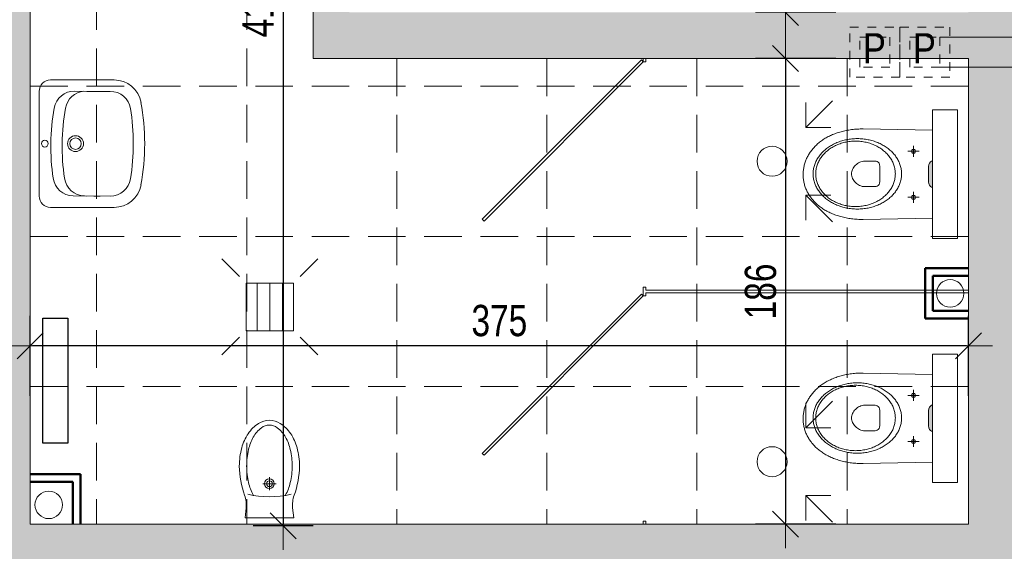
# Model space of a CAD drawing. Header units: millimetres. Extents: x 27490 to 108194, y -40520 to 41185.
# Tile 23 of 65: x 30056 to 30450, y -31905 to -31692. Entities that reach past the tile are written whole.
import ezdxf

# ---------------------------------------------------------------- set-up
doc = ezdxf.new("R2010")
doc.units = ezdxf.units.MM
doc.linetypes.add('0.5_0.5', pattern=[1, 0.5, -0.5])
doc.linetypes.add('DASHEDX2', pattern=[1.5, 1, -0.5])
doc.layers.get('0').update_dxf_attribs({"lineweight": 18})
doc.layers.get('Defpoints').update_dxf_attribs({"lineweight": 18})
for name, color, linetype, lineweight in [('BA_KS_ist.', 34, 'Continuous', 13), ('mm_grzejniki', 30, 'Continuous', 30), ('mm_went_opis', 7, 'Continuous', 15), ('mm_Wentylacja', 5, 'Continuous', 50), ('PG_PRZERYWANE_ŚREDNIE', 1, 'DASHEDX2', 18), ('PG_WIDOKOWE_CIENKIE', 1, 'Continuous', 18), ('PG_WYMIARY', 1, 'Continuous', 18), ('PG_WYPOSAŻENIE', 1, 'Continuous', 18), ('PG_ŚCIANY_DZIAŁOWE', 3, 'Continuous', 18), ('Przekrojowa', 60, 'Continuous', 18)]:
    doc.layers.add(name, color=color, linetype=linetype, lineweight=lineweight)
doc.styles.add('BIKWYM', font='BIKROMSW.SHX', dxfattribs={"width": 0.8})
doc.styles.get("Standard").update_dxf_attribs({"font": 'arial.ttf'})
doc.dimstyles.new('BA_KR_50', dxfattribs={"dimscale": 0.5, "dimtxt": 25, "dimasz": 1.666667, "dimexe": 24, "dimexo": 0, "dimgap": 0, "dimtad": 0, "dimdec": 1, "dimrnd": 0.5, "dimzin": 9, "dimdsep": 46, "dimtxsty": 'BIKWYM', "dimblk": 'WYM-KR', "dimcen": 0, "dimdle": 20, "dimclrd": 256, "dimclre": 256, "dimclrt": 7, "dimadec": 0, "dimazin": 0, "dimtfac": 0.033333, "dimtdec": 1, "dimtmove": 0, "dimatfit": 3, "dimldrblk": 'WYM-KR', "dimfxl": 40, "dimfxlon": 1, "dimtvp": 0.8, "dimtolj": 1, "dimarcsym": 0})

# ---------------------------------------------------------------- blocks, each defined once
blk = doc.blocks.new('A$Cd28b784c')
at = {"lineweight": 18, "transparency": 33554559}
h = blk.add_hatch(color=256, dxfattribs=at)
h.dxf.hatch_style = 1
h.paths.add_polyline_path([(18.54, 22.22), (18.43, 23), (18.14, 23.62), (17.75, 24.08), (17.31, 24.36), (16.9, 24.47), (16.9, 13.87), (17.31, 13.97), (17.75, 14.26), (18.14, 14.72), (18.43, 15.34), (18.54, 16.11)])
at = {"lineweight": 18}
for p, q in [((16.9, 44.83), (6.9, 44.83)), ((6.9, -6.49), (6.9, 44.83)), ((16.9, -6.49), (16.9, 44.83)), ((16.9, -6.49), (6.9, -6.49))]:
    blk.add_line(p, q, dxfattribs=at)
at = {"lineweight": 13}
for p, q in [((44.61, 37.25), (16.9, 36.7)), ((45.21, 37.25), (44.61, 37.25)), ((45.82, 37.23), (45.21, 37.25)), ((46.41, 37.21), (45.82, 37.23)), ((47, 37.18), (46.41, 37.21)), ((47.58, 37.15), (47, 37.18)), ((48.16, 37.1), (47.58, 37.15)), ((48.73, 37.04), (48.16, 37.1)), ((49.3, 36.97), (48.73, 37.04)), ((49.85, 36.9), (49.3, 36.97)), ((50.4, 36.82), (49.85, 36.9)), ((50.95, 36.72), (50.4, 36.82)), ((51.49, 36.62), (50.95, 36.72)), ((52.02, 36.51), (51.49, 36.62)), ((52.54, 36.4), (52.02, 36.51)), ((53.06, 36.27), (52.54, 36.4)), ((53.57, 36.14), (53.06, 36.27)), ((54.07, 36), (53.57, 36.14)), ((54.57, 35.85), (54.07, 36)), ((55.05, 35.69), (54.57, 35.85)), ((55.53, 35.53), (55.05, 35.69)), ((56.01, 35.36), (55.53, 35.53)), ((38.34, 31.31), (38.79, 31.51)), ((38.79, 31.51), (39.26, 31.7)), ((39.26, 31.7), (39.73, 31.87)), ((39.73, 31.87), (40.2, 32.03)), ((40.2, 32.03), (40.69, 32.19)), ((40.69, 32.19), (41.18, 32.33)), ((41.18, 32.33), (41.68, 32.46)), ((41.68, 32.46), (42.18, 32.58)), ((42.18, 32.58), (42.69, 32.69)), ((42.48, 31.37), (42.97, 31.51)), ((42.69, 32.69), (43.21, 32.78)), ((42.97, 31.51), (43.48, 31.63)), ((43.21, 32.78), (43.73, 32.87)), ((43.48, 31.63), (43.98, 31.74)), ((43.73, 32.87), (44.26, 32.94)), ((43.98, 31.74), (44.5, 31.83)), ((44.26, 32.94), (44.79, 33)), ((44.5, 31.83), (45.02, 31.91)), ((44.79, 33), (45.32, 33.04)), ((45.02, 31.91), (45.54, 31.98)), ((45.32, 33.04), (45.87, 33.08)), ((45.54, 31.98), (46.07, 32.03)), ((45.87, 33.08), (46.41, 33.1)), ((46.07, 32.03), (46.61, 32.07)), ((46.41, 33.1), (46.96, 33.1)), ((46.61, 32.07), (47.15, 32.09)), ((46.96, 33.1), (47.51, 33.1)), ((47.15, 32.09), (47.7, 32.1)), ((47.51, 33.1), (48.06, 33.08)), ((47.7, 32.1), (47.7, 32.09)), ((47.7, 32.1), (48.24, 32.09)), ((48.06, 33.08), (48.6, 33.04)), ((48.24, 32.09), (48.79, 32.07)), ((48.6, 33.04), (49.13, 33)), ((48.79, 32.07), (49.32, 32.03)), ((49.13, 33), (49.67, 32.94)), ((49.32, 32.03), (49.85, 31.98)), ((49.67, 32.94), (50.19, 32.87)), ((49.85, 31.98), (50.38, 31.91)), ((50.19, 32.87), (50.71, 32.78)), ((50.38, 31.91), (50.9, 31.83)), ((50.71, 32.78), (51.23, 32.69)), ((50.9, 31.83), (51.41, 31.74)), ((51.23, 32.69), (51.74, 32.58)), ((51.41, 31.74), (51.92, 31.63)), ((51.74, 32.58), (52.24, 32.46)), ((51.92, 31.63), (52.42, 31.51)), ((52.24, 32.46), (52.74, 32.33)), ((52.42, 31.51), (52.92, 31.37)), ((52.74, 32.33), (53.23, 32.19)), ((53.23, 32.19), (53.72, 32.03)), ((53.72, 32.03), (54.19, 31.87)), ((54.19, 31.87), (54.66, 31.7)), ((54.66, 31.7), (55.13, 31.51)), ((55.13, 31.51), (55.58, 31.31)), ((56.47, 35.18), (56.01, 35.36)), ((56.93, 34.99), (56.47, 35.18)), ((57.38, 34.8), (56.93, 34.99)), ((57.83, 34.6), (57.38, 34.8)), ((58.26, 34.39), (57.83, 34.6)), ((58.69, 34.17), (58.26, 34.39)), ((59.11, 33.95), (58.69, 34.17)), ((59.52, 33.72), (59.11, 33.95)), ((59.92, 33.49), (59.52, 33.72)), ((60.32, 33.25), (59.92, 33.49)), ((60.71, 33), (60.32, 33.25)), ((61.09, 32.75), (60.71, 33)), ((61.46, 32.49), (61.09, 32.75)), ((61.82, 32.22), (61.46, 32.49)), ((62.17, 31.95), (61.82, 32.22)), ((62.52, 31.68), (62.17, 31.95)), ((62.85, 31.39), (62.52, 31.68)), ((26.77, 28.42), (22.26, 28.42)), ((23.81, 28.83), (23.69, 28.42)), ((23.69, 28.42), (23.81, 28.01)), ((24.1, 29.13), (23.81, 28.83)), ((23.81, 28.01), (24.1, 27.71)), ((24.51, 29.24), (24.1, 29.13)), ((24.1, 27.71), (24.51, 27.6)), ((24.51, 30.6), (24.51, 26.24)), ((24.93, 29.13), (24.51, 29.24)), ((24.51, 27.6), (24.93, 27.71)), ((25.22, 28.83), (24.93, 29.13)), ((24.93, 27.71), (25.22, 28.01)), ((25.33, 28.42), (25.22, 28.83)), ((25.22, 28.01), (25.33, 28.42)), ((32.63, 27.27), (32.93, 27.6)), ((32.93, 27.6), (33.25, 27.92)), ((33.25, 27.92), (33.58, 28.23)), ((33.58, 28.23), (33.93, 28.53)), ((33.93, 28.53), (34.28, 28.83)), ((34.28, 28.83), (34.64, 29.12)), ((34.64, 29.12), (35.01, 29.4)), ((35.01, 29.4), (35.4, 29.67)), ((35.4, 29.67), (35.79, 29.93)), ((35.42, 27.34), (35.76, 27.66)), ((35.76, 27.66), (36.1, 27.96)), ((35.79, 29.93), (36.19, 30.19)), ((36.1, 27.96), (36.45, 28.27)), ((36.19, 30.19), (36.6, 30.43)), ((36.45, 28.27), (36.82, 28.56)), ((36.6, 30.43), (37.03, 30.67)), ((36.82, 28.56), (37.2, 28.84)), ((37.03, 30.67), (37.46, 30.89)), ((37.2, 28.84), (37.58, 29.11)), ((37.46, 30.89), (37.89, 31.11)), ((37.58, 29.11), (37.98, 29.37)), ((37.89, 31.11), (38.34, 31.31)), ((37.98, 29.37), (38.39, 29.62)), ((38.39, 29.62), (38.81, 29.86)), ((38.81, 29.86), (39.24, 30.09)), ((39.24, 30.09), (39.68, 30.31)), ((39.68, 30.31), (40.12, 30.52)), ((40.12, 30.52), (40.58, 30.71)), ((40.58, 30.71), (41.04, 30.9)), ((41.04, 30.9), (41.51, 31.07)), ((41.51, 31.07), (41.99, 31.23)), ((41.99, 31.23), (42.48, 31.37)), ((52.92, 31.37), (53.4, 31.23)), ((53.4, 31.23), (53.88, 31.07)), ((53.88, 31.07), (54.36, 30.9)), ((54.36, 30.9), (54.82, 30.71)), ((54.82, 30.71), (55.27, 30.52)), ((55.27, 30.52), (55.72, 30.31)), ((55.58, 31.31), (56.03, 31.11)), ((55.72, 30.31), (56.16, 30.09)), ((56.03, 31.11), (56.47, 30.89)), ((56.16, 30.09), (56.59, 29.86)), ((56.47, 30.89), (56.9, 30.67)), ((56.59, 29.86), (57, 29.62)), ((56.9, 30.67), (57.32, 30.43)), ((57, 29.62), (57.41, 29.37)), ((57.32, 30.43), (57.73, 30.19)), ((57.41, 29.37), (57.81, 29.11)), ((57.73, 30.19), (58.13, 29.93)), ((57.81, 29.11), (58.2, 28.84)), ((58.13, 29.93), (58.52, 29.67)), ((58.2, 28.84), (58.58, 28.56)), ((58.52, 29.67), (58.91, 29.4)), ((58.58, 28.56), (58.94, 28.27)), ((58.91, 29.4), (59.28, 29.12)), ((58.94, 28.27), (59.3, 27.96)), ((59.28, 29.12), (59.64, 28.83)), ((59.3, 27.96), (59.64, 27.66)), ((59.64, 28.83), (59.99, 28.53)), ((59.64, 27.66), (59.97, 27.34)), ((59.99, 28.53), (60.34, 28.23)), ((60.34, 28.23), (60.67, 27.92)), ((60.67, 27.92), (60.99, 27.6)), ((60.99, 27.6), (61.29, 27.27)), ((63.18, 31.11), (62.85, 31.39)), ((63.5, 30.81), (63.18, 31.11)), ((63.81, 30.51), (63.5, 30.81)), ((64.11, 30.21), (63.81, 30.51)), ((64.4, 29.9), (64.11, 30.21)), ((64.69, 29.58), (64.4, 29.9)), ((64.96, 29.26), (64.69, 29.58)), ((65.23, 28.94), (64.96, 29.26)), ((65.48, 28.61), (65.23, 28.94)), ((65.73, 28.28), (65.48, 28.61)), ((65.96, 27.94), (65.73, 28.28)), ((66.19, 27.6), (65.96, 27.94)), ((66.41, 27.25), (66.19, 27.6)), ((17.31, 24.36), (16.9, 24.47)), ((17.75, 24.08), (17.31, 24.36)), ((18.14, 23.62), (17.75, 24.08)), ((18.43, 23), (18.14, 23.62)), ((30.07, 23.24), (30.24, 23.63)), ((30.24, 23.63), (30.42, 24.02)), ((30.42, 24.02), (30.61, 24.41)), ((30.61, 24.41), (30.82, 24.79)), ((30.82, 24.79), (31.04, 25.16)), ((31.04, 25.16), (31.27, 25.53)), ((31.27, 25.53), (31.52, 25.89)), ((31.52, 25.89), (31.78, 26.25)), ((31.78, 26.25), (32.05, 26.59)), ((32.05, 26.59), (32.33, 26.93)), ((32.33, 26.93), (32.63, 27.27)), ((32.66, 23.32), (32.84, 23.72)), ((32.84, 23.72), (33.04, 24.11)), ((33.04, 24.11), (33.25, 24.5)), ((33.25, 24.5), (33.47, 24.88)), ((33.47, 24.88), (33.71, 25.25)), ((33.71, 25.25), (33.96, 25.62)), ((33.96, 25.62), (34.23, 25.98)), ((34.23, 25.98), (34.51, 26.33)), ((34.51, 26.33), (34.8, 26.67)), ((34.8, 26.67), (35.11, 27.01)), ((35.11, 27.01), (35.42, 27.34)), ((38.28, 23.27), (38.61, 23.65)), ((38.61, 23.65), (39, 23.9)), ((39, 23.9), (39.42, 24.05)), ((39.42, 24.05), (39.83, 24.12)), ((39.83, 24.12), (40.19, 24.14)), ((40.19, 24.14), (44.04, 24.15)), ((44.04, 24.15), (44.56, 24.12)), ((44.56, 24.12), (45.07, 24.03)), ((45.07, 24.03), (45.57, 23.88)), ((45.57, 23.88), (46.05, 23.68)), ((46.05, 23.68), (46.51, 23.44)), ((59.97, 27.34), (60.29, 27.01)), ((60.29, 27.01), (60.6, 26.67)), ((60.6, 26.67), (60.89, 26.33)), ((60.89, 26.33), (61.17, 25.98)), ((61.17, 25.98), (61.44, 25.62)), ((61.29, 27.27), (61.59, 26.93)), ((61.44, 25.62), (61.69, 25.25)), ((61.59, 26.93), (61.87, 26.59)), ((61.69, 25.25), (61.93, 24.88)), ((61.87, 26.59), (62.15, 26.25)), ((61.93, 24.88), (62.15, 24.5)), ((62.15, 26.25), (62.4, 25.89)), ((62.15, 24.5), (62.36, 24.11)), ((62.36, 24.11), (62.55, 23.72)), ((62.4, 25.89), (62.65, 25.53)), ((62.55, 23.72), (62.73, 23.32)), ((62.65, 25.53), (62.88, 25.16)), ((62.88, 25.16), (63.1, 24.79)), ((63.1, 24.79), (63.31, 24.41)), ((63.31, 24.41), (63.5, 24.02)), ((63.5, 24.02), (63.68, 23.63)), ((63.68, 23.63), (63.85, 23.24)), ((66.62, 26.9), (66.41, 27.25)), ((66.82, 26.54), (66.62, 26.9)), ((67, 26.19), (66.82, 26.54)), ((67.18, 25.82), (67, 26.19)), ((67.35, 25.46), (67.18, 25.82)), ((67.51, 25.09), (67.35, 25.46)), ((67.66, 24.71), (67.51, 25.09)), ((67.8, 24.34), (67.66, 24.71)), ((67.93, 23.96), (67.8, 24.34)), ((68.04, 23.57), (67.93, 23.96)), ((18.54, 22.22), (18.43, 23)), ((18.54, 16.11), (18.54, 22.22)), ((29.27, 19.48), (29.3, 19.91)), ((29.3, 19.91), (29.34, 20.34)), ((29.34, 20.34), (29.4, 20.77)), ((29.4, 20.77), (29.47, 21.19)), ((29.47, 21.19), (29.56, 21.61)), ((29.56, 21.61), (29.67, 22.02)), ((29.67, 22.02), (29.79, 22.43)), ((29.79, 22.43), (29.92, 22.84)), ((29.92, 22.84), (30.07, 23.24)), ((31.79, 19.49), (31.82, 19.93)), ((31.82, 19.93), (31.86, 20.37)), ((31.86, 20.37), (31.93, 20.81)), ((31.93, 20.81), (32.01, 21.24)), ((32.01, 21.24), (32.11, 21.66)), ((32.11, 21.66), (32.22, 22.09)), ((32.22, 22.09), (32.35, 22.5)), ((32.35, 22.5), (32.5, 22.91)), ((32.5, 22.91), (32.66, 23.32)), ((37.97, 22.03), (38.05, 22.73)), ((37.97, 19.27), (37.97, 22.03)), ((38.05, 22.73), (38.28, 23.27)), ((46.51, 23.44), (46.94, 23.16)), ((46.94, 23.16), (47.35, 22.84)), ((47.35, 22.84), (47.73, 22.48)), ((47.73, 22.48), (48.08, 22.1)), ((48.08, 22.1), (48.38, 21.7)), ((48.38, 21.7), (48.65, 21.28)), ((48.65, 21.28), (48.88, 20.84)), ((48.88, 20.84), (49.06, 20.4)), ((49.06, 20.4), (49.2, 19.94)), ((49.2, 19.94), (49.28, 19.49)), ((62.73, 23.32), (62.9, 22.91)), ((62.9, 22.91), (63.04, 22.5)), ((63.04, 22.5), (63.18, 22.09)), ((63.18, 22.09), (63.29, 21.66)), ((63.29, 21.66), (63.39, 21.24)), ((63.39, 21.24), (63.47, 20.81)), ((63.47, 20.81), (63.53, 20.37)), ((63.53, 20.37), (63.58, 19.93)), ((63.58, 19.93), (63.6, 19.49)), ((63.85, 23.24), (64, 22.84)), ((64, 22.84), (64.13, 22.43)), ((64.13, 22.43), (64.25, 22.02)), ((64.25, 22.02), (64.36, 21.61)), ((64.36, 21.61), (64.45, 21.19)), ((64.45, 21.19), (64.52, 20.77)), ((64.52, 20.77), (64.58, 20.34)), ((64.58, 20.34), (64.62, 19.91)), ((64.62, 19.91), (64.65, 19.48)), ((68.15, 23.19), (68.04, 23.57)), ((68.25, 22.8), (68.15, 23.19)), ((68.33, 22.4), (68.25, 22.8)), ((68.41, 22.01), (68.33, 22.4)), ((68.48, 21.61), (68.41, 22.01)), ((68.53, 21.21), (68.48, 21.61)), ((68.57, 20.81), (68.53, 21.21)), ((68.61, 20.4), (68.57, 20.81)), ((68.63, 19.99), (68.61, 20.4)), ((68.64, 19.58), (68.63, 19.99)), ((18.54, 16.11), (18.43, 15.34)), ((29.27, 19.04), (29.27, 19.48)), ((29.27, 18.6), (29.27, 19.04)), ((29.3, 18.17), (29.27, 18.6)), ((29.34, 17.74), (29.3, 18.17)), ((29.4, 17.31), (29.34, 17.74)), ((29.47, 16.89), (29.4, 17.31)), ((29.56, 16.47), (29.47, 16.89)), ((29.67, 16.06), (29.56, 16.47)), ((29.79, 15.65), (29.67, 16.06)), ((31.78, 19.04), (31.79, 19.49)), ((31.79, 18.59), (31.78, 19.04)), ((31.78, 19.04), (31.78, 19.03)), ((31.82, 18.15), (31.79, 18.59)), ((31.86, 17.71), (31.82, 18.15)), ((31.93, 17.27), (31.86, 17.71)), ((32.01, 16.84), (31.93, 17.27)), ((32.11, 16.41), (32.01, 16.84)), ((32.22, 15.99), (32.11, 16.41)), ((32.35, 15.57), (32.22, 15.99)), ((37.97, 16.04), (37.97, 19.27)), ((38.05, 15.34), (37.97, 16.04)), ((37.97, 16.04), (37.97, 16.04)), ((48.07, 15.97), (47.72, 15.59)), ((48.38, 16.38), (48.07, 15.97)), ((48.65, 16.8), (48.38, 16.38)), ((48.88, 17.24), (48.65, 16.8)), ((49.06, 17.69), (48.88, 17.24)), ((49.2, 18.14), (49.06, 17.69)), ((49.28, 18.59), (49.2, 18.14)), ((49.28, 19.49), (49.31, 19.04)), ((49.31, 19.04), (49.28, 18.59)), ((63.18, 15.99), (63.04, 15.57)), ((63.29, 16.41), (63.18, 15.99)), ((63.39, 16.84), (63.29, 16.41)), ((63.47, 17.27), (63.39, 16.84)), ((63.53, 17.71), (63.47, 17.27)), ((63.58, 18.15), (63.53, 17.71)), ((63.6, 18.59), (63.58, 18.15)), ((63.6, 19.49), (63.61, 19.04)), ((63.61, 19.04), (63.6, 18.59)), ((63.61, 19.04), (63.61, 19.03)), ((64.25, 16.06), (64.13, 15.65)), ((64.36, 16.47), (64.25, 16.06)), ((64.45, 16.89), (64.36, 16.47)), ((64.52, 17.31), (64.45, 16.89)), ((64.58, 17.74), (64.52, 17.31)), ((64.62, 18.17), (64.58, 17.74)), ((64.65, 18.6), (64.62, 18.17)), ((64.65, 19.48), (64.66, 19.04)), ((64.66, 19.04), (64.65, 18.6)), ((64.66, 19.04), (64.66, 19.03)), ((68.17, 15.55), (68.26, 15.94)), ((68.26, 15.94), (68.34, 16.34)), ((68.34, 16.34), (68.42, 16.73)), ((68.42, 16.73), (68.48, 17.14)), ((68.48, 17.14), (68.53, 17.54)), ((68.53, 17.54), (68.58, 17.94)), ((68.58, 17.94), (68.61, 18.35)), ((68.61, 18.35), (68.63, 18.76)), ((68.63, 18.76), (68.64, 19.17)), ((68.64, 19.17), (68.64, 19.58)), ((17.31, 13.97), (16.9, 13.87)), ((17.75, 14.26), (17.31, 13.97)), ((18.14, 14.72), (17.75, 14.26)), ((18.43, 15.34), (18.14, 14.72)), ((24.51, 12.19), (24.51, 7.83)), ((29.92, 15.24), (29.79, 15.65)), ((30.07, 14.84), (29.92, 15.24)), ((30.24, 14.44), (30.07, 14.84)), ((30.42, 14.05), (30.24, 14.44)), ((30.61, 13.67), (30.42, 14.05)), ((30.82, 13.29), (30.61, 13.67)), ((31.04, 12.92), (30.82, 13.29)), ((31.27, 12.55), (31.04, 12.92)), ((31.52, 12.19), (31.27, 12.55)), ((31.78, 11.83), (31.52, 12.19)), ((32.05, 11.48), (31.78, 11.83)), ((32.5, 15.16), (32.35, 15.57)), ((32.66, 14.76), (32.5, 15.16)), ((32.84, 14.36), (32.66, 14.76)), ((33.04, 13.96), (32.84, 14.36)), ((33.25, 13.58), (33.04, 13.96)), ((33.47, 13.2), (33.25, 13.58)), ((33.71, 12.82), (33.47, 13.2)), ((33.96, 12.46), (33.71, 12.82)), ((34.23, 12.1), (33.96, 12.46)), ((34.51, 11.75), (34.23, 12.1)), ((38.28, 14.8), (38.05, 15.34)), ((38.61, 14.42), (38.28, 14.8)), ((39, 14.17), (38.61, 14.42)), ((39.41, 14.02), (39, 14.17)), ((39.82, 13.95), (39.41, 14.02)), ((40.17, 13.93), (39.82, 13.95)), ((44.01, 13.93), (40.17, 13.93)), ((44.54, 13.96), (44.01, 13.93)), ((45.05, 14.05), (44.54, 13.96)), ((45.55, 14.2), (45.05, 14.05)), ((46.04, 14.39), (45.55, 14.2)), ((46.5, 14.64), (46.04, 14.39)), ((46.93, 14.92), (46.5, 14.64)), ((47.34, 15.24), (46.93, 14.92)), ((47.72, 15.59), (47.34, 15.24)), ((61.17, 12.1), (60.89, 11.75)), ((61.44, 12.46), (61.17, 12.1)), ((61.69, 12.82), (61.44, 12.46)), ((61.93, 13.2), (61.69, 12.82)), ((62.15, 11.83), (61.87, 11.48)), ((62.15, 13.58), (61.93, 13.2)), ((62.36, 13.96), (62.15, 13.58)), ((62.4, 12.19), (62.15, 11.83)), ((62.55, 14.36), (62.36, 13.96)), ((62.65, 12.55), (62.4, 12.19)), ((62.73, 14.76), (62.55, 14.36)), ((62.88, 12.92), (62.65, 12.55)), ((62.9, 15.16), (62.73, 14.76)), ((63.1, 13.29), (62.88, 12.92)), ((63.04, 15.57), (62.9, 15.16)), ((63.31, 13.67), (63.1, 13.29)), ((63.5, 14.05), (63.31, 13.67)), ((63.68, 14.44), (63.5, 14.05)), ((63.85, 14.84), (63.68, 14.44)), ((64, 15.24), (63.85, 14.84)), ((64.13, 15.65), (64, 15.24)), ((66.68, 11.8), (66.88, 12.16)), ((66.88, 12.16), (67.06, 12.52)), ((67.06, 12.52), (67.23, 12.89)), ((67.23, 12.89), (67.39, 13.26)), ((67.39, 13.26), (67.55, 13.63)), ((67.55, 13.63), (67.69, 14.01)), ((67.69, 14.01), (67.82, 14.39)), ((67.82, 14.39), (67.95, 14.77)), ((67.95, 14.77), (68.06, 15.16)), ((68.06, 15.16), (68.17, 15.55)), ((26.77, 10.01), (22.26, 10.01)), ((23.81, 10.42), (23.69, 10.01)), ((23.69, 10.01), (23.81, 9.6)), ((24.1, 10.72), (23.81, 10.42)), ((23.81, 9.6), (24.1, 9.3)), ((24.51, 10.83), (24.1, 10.72)), ((24.1, 9.3), (24.51, 9.19)), ((24.93, 10.72), (24.51, 10.83)), ((24.51, 9.19), (24.93, 9.3)), ((25.22, 10.42), (24.93, 10.72)), ((24.93, 9.3), (25.22, 9.6)), ((25.33, 10.01), (25.22, 10.42)), ((25.22, 9.6), (25.33, 10.01)), ((32.33, 11.14), (32.05, 11.48)), ((32.63, 10.81), (32.33, 11.14)), ((32.93, 10.48), (32.63, 10.81)), ((33.25, 10.16), (32.93, 10.48)), ((33.58, 9.85), (33.25, 10.16)), ((33.93, 9.54), (33.58, 9.85)), ((34.28, 9.25), (33.93, 9.54)), ((34.64, 8.96), (34.28, 9.25)), ((34.8, 11.4), (34.51, 11.75)), ((35.01, 8.68), (34.64, 8.96)), ((35.11, 11.07), (34.8, 11.4)), ((35.4, 8.41), (35.01, 8.68)), ((35.42, 10.74), (35.11, 11.07)), ((35.79, 8.14), (35.4, 8.41)), ((35.76, 10.42), (35.42, 10.74)), ((36.1, 10.11), (35.76, 10.42)), ((36.19, 7.89), (35.79, 8.14)), ((36.45, 9.81), (36.1, 10.11)), ((36.6, 7.65), (36.19, 7.89)), ((36.82, 9.52), (36.45, 9.81)), ((37.2, 9.24), (36.82, 9.52)), ((37.58, 8.97), (37.2, 9.24)), ((37.98, 8.71), (37.58, 8.97)), ((38.39, 8.46), (37.98, 8.71)), ((38.81, 8.21), (38.39, 8.46)), ((39.24, 7.99), (38.81, 8.21)), ((39.68, 7.77), (39.24, 7.99)), ((56.16, 7.99), (55.72, 7.77)), ((56.59, 8.21), (56.16, 7.99)), ((57, 8.46), (56.59, 8.21)), ((57.41, 8.71), (57, 8.46)), ((57.73, 7.89), (57.32, 7.65)), ((57.81, 8.97), (57.41, 8.71)), ((58.13, 8.14), (57.73, 7.89)), ((58.2, 9.24), (57.81, 8.97)), ((58.52, 8.41), (58.13, 8.14)), ((58.58, 9.52), (58.2, 9.24)), ((58.91, 8.68), (58.52, 8.41)), ((58.94, 9.81), (58.58, 9.52)), ((59.28, 8.96), (58.91, 8.68)), ((59.3, 10.11), (58.94, 9.81)), ((59.64, 9.25), (59.28, 8.96)), ((59.64, 10.42), (59.3, 10.11)), ((59.97, 10.74), (59.64, 10.42)), ((59.99, 9.54), (59.64, 9.25)), ((60.29, 11.07), (59.97, 10.74)), ((60.34, 9.85), (59.99, 9.54)), ((60.6, 11.4), (60.29, 11.07)), ((60.67, 10.16), (60.34, 9.85)), ((60.89, 11.75), (60.6, 11.4)), ((60.99, 10.48), (60.67, 10.16)), ((61.29, 10.81), (60.99, 10.48)), ((61.59, 11.14), (61.29, 10.81)), ((61.87, 11.48), (61.59, 11.14)), ((63.67, 7.83), (63.97, 8.14)), ((63.97, 8.14), (64.26, 8.45)), ((64.26, 8.45), (64.54, 8.76)), ((64.54, 8.76), (64.82, 9.08)), ((64.82, 9.08), (65.08, 9.4)), ((65.08, 9.4), (65.34, 9.73)), ((65.34, 9.73), (65.59, 10.07)), ((65.59, 10.07), (65.82, 10.4)), ((65.82, 10.4), (66.05, 10.75)), ((66.05, 10.75), (66.27, 11.09)), ((66.27, 11.09), (66.48, 11.44)), ((66.48, 11.44), (66.68, 11.8)), ((37.03, 7.41), (36.6, 7.65)), ((37.46, 7.19), (37.03, 7.41)), ((37.89, 6.97), (37.46, 7.19)), ((38.34, 6.76), (37.89, 6.97)), ((38.79, 6.57), (38.34, 6.76)), ((39.26, 6.38), (38.79, 6.57)), ((39.73, 6.21), (39.26, 6.38)), ((40.12, 7.56), (39.68, 7.77)), ((40.2, 6.04), (39.73, 6.21)), ((40.58, 7.36), (40.12, 7.56)), ((40.69, 5.89), (40.2, 6.04)), ((41.04, 7.18), (40.58, 7.36)), ((41.18, 5.75), (40.69, 5.89)), ((41.51, 7.01), (41.04, 7.18)), ((41.68, 5.62), (41.18, 5.75)), ((41.99, 6.85), (41.51, 7.01)), ((42.18, 5.5), (41.68, 5.62)), ((42.48, 6.7), (41.99, 6.85)), ((42.69, 5.39), (42.18, 5.5)), ((42.97, 6.57), (42.48, 6.7)), ((43.21, 5.29), (42.69, 5.39)), ((43.48, 6.45), (42.97, 6.57)), ((43.73, 5.21), (43.21, 5.29)), ((43.98, 6.34), (43.48, 6.45)), ((44.26, 5.14), (43.73, 5.21)), ((44.5, 6.25), (43.98, 6.34)), ((44.79, 5.08), (44.26, 5.14)), ((45.02, 6.17), (44.5, 6.25)), ((45.32, 5.03), (44.79, 5.08)), ((45.54, 6.1), (45.02, 6.17)), ((45.87, 5), (45.32, 5.03)), ((46.07, 6.05), (45.54, 6.1)), ((46.41, 4.98), (45.87, 5)), ((46.61, 6.01), (46.07, 6.05)), ((46.96, 4.98), (46.41, 4.98)), ((47.15, 5.99), (46.61, 6.01)), ((47.51, 4.98), (46.96, 4.98)), ((46.96, 4.98), (46.96, 4.97)), ((47.7, 5.98), (47.15, 5.99)), ((48.06, 5), (47.51, 4.98)), ((48.24, 5.99), (47.7, 5.98)), ((47.7, 5.98), (47.7, 5.97)), ((48.6, 5.03), (48.06, 5)), ((48.79, 6.01), (48.24, 5.99)), ((49.13, 5.08), (48.6, 5.03)), ((49.32, 6.05), (48.79, 6.01)), ((49.67, 5.14), (49.13, 5.08)), ((49.85, 6.1), (49.32, 6.05)), ((50.19, 5.21), (49.67, 5.14)), ((50.38, 6.17), (49.85, 6.1)), ((50.71, 5.29), (50.19, 5.21)), ((50.9, 6.25), (50.38, 6.17)), ((51.23, 5.39), (50.71, 5.29)), ((51.41, 6.34), (50.9, 6.25)), ((51.74, 5.5), (51.23, 5.39)), ((51.92, 6.45), (51.41, 6.34)), ((52.24, 5.62), (51.74, 5.5)), ((52.42, 6.57), (51.92, 6.45)), ((52.74, 5.75), (52.24, 5.62)), ((52.92, 6.7), (52.42, 6.57)), ((53.23, 5.89), (52.74, 5.75)), ((53.4, 6.85), (52.92, 6.7)), ((53.72, 6.04), (53.23, 5.89)), ((53.88, 7.01), (53.4, 6.85)), ((54.19, 6.21), (53.72, 6.04)), ((54.36, 7.18), (53.88, 7.01)), ((54.66, 6.38), (54.19, 6.21)), ((54.82, 7.36), (54.36, 7.18)), ((55.13, 6.57), (54.66, 6.38)), ((55.27, 7.56), (54.82, 7.36)), ((55.58, 6.76), (55.13, 6.57)), ((55.72, 7.77), (55.27, 7.56)), ((56.03, 6.97), (55.58, 6.76)), ((56.47, 7.19), (56.03, 6.97)), ((56.9, 7.41), (56.47, 7.19)), ((57.32, 7.65), (56.9, 7.41)), ((57.72, 3.75), (58.15, 3.95)), ((58.15, 3.95), (58.58, 4.17)), ((58.58, 4.17), (58.99, 4.39)), ((58.99, 4.39), (59.4, 4.62)), ((59.4, 4.62), (59.8, 4.85)), ((59.8, 4.85), (60.2, 5.09)), ((60.2, 5.09), (60.58, 5.34)), ((60.58, 5.34), (60.96, 5.59)), ((60.96, 5.59), (61.32, 5.85)), ((61.32, 5.85), (61.68, 6.12)), ((61.68, 6.12), (62.04, 6.39)), ((62.04, 6.39), (62.38, 6.67)), ((62.38, 6.67), (62.71, 6.95)), ((62.71, 6.95), (63.04, 7.24)), ((63.04, 7.24), (63.36, 7.53)), ((63.36, 7.53), (63.67, 7.83)), ((16.89, 1.65), (44.61, 1.1)), ((44.61, 1.1), (45.21, 1.1)), ((45.21, 1.1), (45.81, 1.11)), ((45.81, 1.11), (46.4, 1.13)), ((46.4, 1.13), (46.99, 1.16)), ((46.99, 1.16), (47.56, 1.2)), ((47.56, 1.2), (48.14, 1.25)), ((48.14, 1.25), (48.7, 1.3)), ((48.7, 1.3), (49.26, 1.37)), ((49.26, 1.37), (49.82, 1.44)), ((49.82, 1.44), (50.36, 1.53)), ((50.36, 1.53), (50.9, 1.62)), ((50.9, 1.62), (51.44, 1.72)), ((51.44, 1.72), (51.96, 1.83)), ((51.96, 1.83), (52.48, 1.95)), ((52.48, 1.95), (52.99, 2.07)), ((52.99, 2.07), (53.5, 2.2)), ((53.5, 2.2), (54, 2.35)), ((54, 2.35), (54.49, 2.49)), ((54.49, 2.49), (54.97, 2.65)), ((54.97, 2.65), (55.45, 2.81)), ((55.45, 2.81), (55.92, 2.99)), ((55.92, 2.99), (56.38, 3.17)), ((56.38, 3.17), (56.84, 3.35)), ((56.84, 3.35), (57.28, 3.55)), ((57.28, 3.55), (57.72, 3.75))]:
    blk.add_line(p, q, dxfattribs=at)
blk = doc.blocks.new('A$Cf7835451')
at = {"layer": 'PG_WIDOKOWE_CIENKIE', "lineweight": 18}
for p, q in [((29.97, 50.9), (4.55, 50.9)), ((0, 4.55), (0, 46.36)), ((13.56, 46.28), (18.9, 46.36)), ((17.27, 46.25), (17.27, 46.33)), ((18.09, 46.3), (28.43, 46.46)), ((19.09, 46.31), (19.09, 46.36)), ((24.43, 46.36), (21.8, 46.36)), ((21.8, 46.36), (21.8, 46.36)), ((21.82, 46.36), (21.82, 46.36)), ((22.54, 46.36), (22.54, 46.41)), ((23.62, 46.36), (23.62, 46.38)), ((14.2, 4.47), (19.54, 4.55)), ((17.27, 4.51), (17.27, 4.6)), ((28.43, 4.55), (19.09, 4.55)), ((29.97, 0), (4.55, 0))]:
    blk.add_line(p, q, dxfattribs=at)
for centre, radius in [((14.54, 25.45), 3.18), ((14.54, 25.45), 2.27), ((2.27, 25.45), 1.36)]:
    blk.add_circle(centre, radius, dxfattribs=at)
for centre, radius, start, end in [((4.55, 46.36), 4.55, 90, 180), ((29.97, 40), 10.91, 10.2403, 90), ((13.68, 38.1), 8.18, 90.8747, 171.7206), ((18.21, 38.12), 8.18, 90.8747, 171.7206), ((28.43, 38.18), 8.18, 9.1541, 90), ((-50.54, 25.45), 88.17, 350.8459, 9.1541), ((-50.54, 25.45), 92.72, 349.7597, 10.2403), ((92.84, 26.58), 88.17, 171.7206, 190.0289), ((97.37, 26.6), 88.17, 171.7206, 190.0289), ((14.07, 12.65), 8.18, 190.0289, 270.8747), ((18.6, 12.67), 8.18, 190.0289, 264.7924), ((28.43, 12.73), 8.18, 270, 350.8459), ((29.97, 10.91), 10.91, 270, 349.7597), ((4.55, 4.55), 4.55, 180, 270)]:
    blk.add_arc(centre, radius, start, end, dxfattribs=at)
blk = doc.blocks.new('A$C29037962')
at = {"layer": 'PG_WYPOSAŻENIE', "lineweight": 18}
for p, q in [((12.03, 16.29), (12.03, 11.01)), ((9.39, 13.65), (14.66, 13.65))]:
    blk.add_line(p, q, dxfattribs=at)
blk.add_lwpolyline([(0, 20.69, -0.066486), (0.97, 27.98, -0.079028), (3.52, 33.64, -0.107158), (7.72, 37.75, -0.141632), (12.03, 39, -0.141632), (16.33, 37.75, -0.107158), (20.53, 33.64, -0.079028), (23.08, 27.98, -0.066486), (24.05, 20.69, -0.082267), (21.92, 9.02, 0.113756), (21.32, 3.96), (21.75, 0), (2.3, 0), (2.73, 3.96, 0.113756), (2.13, 9.02, -0.082267)], format="xyb", close=True, dxfattribs=at)
for points in [[(5.68, 8.96, -0.003664), (5.59, 9.12, -0.070396), (3.67, 14.1, -0.05666), (2.93, 20.69, -0.05666), (3.67, 27.27, -0.070396), (5.59, 32.26, -0.106167), (8.87, 36, -0.161429), (12.03, 37.05, -0.161429), (15.18, 36, -0.106167), (18.46, 32.26, -0.070396), (20.38, 27.27, -0.05666), (21.13, 20.69, -0.05666), (20.38, 14.1, -0.070396), (18.46, 9.12, -0.003664), (18.37, 8.96, -0.161429)], [(0, 20.69, -0.071321), (0, 20.69)]]:
    blk.add_lwpolyline(points, format="xyb", dxfattribs=at)
for radius in [1.95, 1.17]:
    blk.add_circle((12.03, 13.65), radius, dxfattribs=at)
blk.add_arc((12.03, 47.92), 39.47, 257.3322, 282.6678, dxfattribs=at)
blk = doc.blocks.new('WYM-KR')
at = {"color": 7, "linetype": 'ByBlock'}
blk.add_line((6.24, 6.24), (-6.24, -6.24), dxfattribs=at)
at = {"linetype": 'ByBlock'}
blk.add_line((11.52, 0), (-11.52, 0), dxfattribs=at)
blk = doc.blocks.new('*D841')
at = {"layer": 'Defpoints', "color": 0, "transparency": 16777216}
for p in [(30435.74, -31478.98), (30362.68, -31689.48), (30435.74, -31689.48)]:
    blk.add_point(p, dxfattribs=at)
at = {"layer": 'PG_WYMIARY', "lineweight": -2, "transparency": 16777216}
for p, q in [((30382.68, -31478.98), (30350.68, -31478.98)), ((30362.68, -31479.81), (30362.68, -31688.64)), ((30382.68, -31689.48), (30350.68, -31689.48))]:
    blk.add_line(p, q, dxfattribs=at)
at = {"layer": 'PG_WYMIARY', "lineweight": -2, "transparency": 16777216, "xscale": 0.8333333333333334, "yscale": 0.8333333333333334, "zscale": 0.8333333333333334}
for p, rotation in [((30362.68, -31478.98), 90), ((30362.68, -31689.48), 270)]:
    blk.add_blockref('WYM-KR', p, dxfattribs=dict(at, rotation=rotation))
at = {"layer": 'PG_WYMIARY', "color": 7, "transparency": 16777216, "insert": (30352.68, -31584.23), "char_height": 12.5, "attachment_point": 5, "rotation": 90, "style": 'BIKWYM'}
blk.add_mtext('\\A1;211', dxfattribs=at)
blk = doc.blocks.new('*D844')
at = {"layer": 'Defpoints', "color": 0, "transparency": 16777216}
for p in [(30435.74, -31707.98), (30362.68, -31893.98), (30435.74, -31893.98)]:
    blk.add_point(p, dxfattribs=at)
at = {"layer": 'PG_WYMIARY', "lineweight": -2, "transparency": 16777216}
for p, q in [((30382.68, -31707.98), (30350.68, -31707.98)), ((30362.68, -31708.81), (30362.68, -31893.14)), ((30382.68, -31893.98), (30350.68, -31893.98))]:
    blk.add_line(p, q, dxfattribs=at)
at = {"layer": 'PG_WYMIARY', "lineweight": -2, "transparency": 16777216, "xscale": 0.8333333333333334, "yscale": 0.8333333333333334, "zscale": 0.8333333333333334}
for p, rotation in [((30362.68, -31707.98), 90), ((30362.68, -31893.98), 270)]:
    blk.add_blockref('WYM-KR', p, dxfattribs=dict(at, rotation=rotation))
at = {"layer": 'PG_WYMIARY', "color": 7, "transparency": 16777216, "insert": (30352.68, -31800.98), "char_height": 12.5, "attachment_point": 5, "rotation": 90, "style": 'BIKWYM'}
blk.add_mtext('\\A1;186', dxfattribs=at)
blk = doc.blocks.new('*D785')
at = {"layer": 'Defpoints', "color": 0, "transparency": 16777216}
for p in [(30060.74, -31822.68), (30060.74, -31893.98), (30435.74, -31893.98)]:
    blk.add_point(p, dxfattribs=at)
at = {"layer": 'PG_WYMIARY', "lineweight": -2, "transparency": 16777216}
for p, q in [((30060.74, -31842.68), (30060.74, -31810.68)), ((30435.74, -31842.68), (30435.74, -31810.68)), ((30434.91, -31822.68), (30061.57, -31822.68))]:
    blk.add_line(p, q, dxfattribs=at)
at = {"layer": 'PG_WYMIARY', "lineweight": -2, "transparency": 16777216, "xscale": 0.8333333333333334, "yscale": 0.8333333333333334, "zscale": 0.8333333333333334, "rotation": 180}
blk.add_blockref('WYM-KR', (30060.74, -31822.68), dxfattribs=at)
at = {"layer": 'PG_WYMIARY', "lineweight": -2, "transparency": 16777216, "xscale": 0.8333333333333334, "yscale": 0.8333333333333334, "zscale": 0.8333333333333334}
blk.add_blockref('WYM-KR', (30435.74, -31822.68), dxfattribs=at)
at = {"layer": 'PG_WYMIARY', "color": 7, "transparency": 16777216, "insert": (30248.24, -31812.68), "char_height": 12.5, "attachment_point": 5, "style": 'BIKWYM'}
blk.add_mtext('\\A1;375', dxfattribs=at)
blk = doc.blocks.new('*D786')
at = {"layer": 'Defpoints', "color": 0, "transparency": 16777216}
for p in [(30173.74, -31478.98), (30161.87, -31894.57), (30173.74, -31894.57)]:
    blk.add_point(p, dxfattribs=at)
at = {"layer": 'PG_WYMIARY', "lineweight": -2, "transparency": 16777216}
for p, q in [((30173.74, -31478.98), (30149.87, -31478.98)), ((30161.87, -31479.81), (30161.87, -31893.74)), ((30173.74, -31894.57), (30149.87, -31894.57))]:
    blk.add_line(p, q, dxfattribs=at)
at = {"layer": 'PG_WYMIARY', "lineweight": -2, "transparency": 16777216, "xscale": 0.8333333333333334, "yscale": 0.8333333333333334, "zscale": 0.8333333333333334}
for p, rotation in [((30161.87, -31478.98), 90), ((30161.87, -31894.57), 270)]:
    blk.add_blockref('WYM-KR', p, dxfattribs=dict(at, rotation=rotation))
at = {"layer": 'PG_WYMIARY', "color": 7, "transparency": 16777216, "insert": (30151.87, -31688.34), "char_height": 12.5, "attachment_point": 5, "rotation": 90, "style": 'BIKWYM'}
blk.add_mtext('\\A1;416', dxfattribs=at)
blk = doc.blocks.new('A$C2afebbaf')
at = {"layer": 'mm_Wentylacja', "color": 142, "lineweight": 20}
for p, q in [((-15.38, 381.1), (39, 381.1)), ((-15.38, 369.1), (39, 369.1)), ((-58.36, 355.64), (-68.96, 345.04)), ((-68.96, 345.04), (-68.96, 355.04)), ((-68.96, 345.04), (-58.96, 345.04)), ((-58.36, 307.36), (-68.96, 317.96)), ((-68.96, 317.96), (-68.96, 307.96)), ((-68.96, 317.96), (-58.96, 317.96)), ((-58.36, 235.64), (-68.96, 225.04)), ((-68.96, 225.04), (-68.96, 235.04)), ((-68.96, 225.04), (-58.96, 225.04)), ((-58.36, 187.36), (-68.96, 197.96)), ((-68.96, 197.96), (-68.96, 187.96)), ((-68.96, 197.96), (-58.96, 197.96))]:
    blk.add_line(p, q, dxfattribs=at)
at = {"layer": 'mm_Wentylacja', "color": 1, "lineweight": 20}
for centre in [(-82.5, 331.5), (-82.5, 211.5)]:
    blk.add_circle(centre, 6, dxfattribs=at)
at = {"layer": 'PG_WIDOKOWE_CIENKIE', "color": 251, "linetype": '0.5_0.5', "ltscale": 7, "true_color": 0x636466}
for points in [[(-51.38, 385.1), (-31.38, 385.1), (-31.38, 365.1), (-51.38, 365.1)], [(-31.38, 385.1), (-11.38, 385.1), (-11.38, 365.1), (-31.38, 365.1)], [(-47.38, 381.1), (-35.38, 381.1), (-35.38, 369.1), (-47.38, 369.1)], [(-27.38, 381.1), (-15.38, 381.1), (-15.38, 369.1), (-27.38, 369.1)]]:
    blk.add_lwpolyline(points, close=True, dxfattribs=at)
at = {"layer": 'mm_went_opis', "color": 4, "char_height": 12, "width": 196.6572, "attachment_point": 2}
for insert in [(-41.58, 382.67), (-21.58, 382.67)]:
    blk.add_mtext('{\\fArial Narrow|b0|i0|c238|p34;P}', dxfattribs=dict(at, insert=insert))
blk = doc.blocks.new('A$C6810ecfa')
at = {"layer": 'BA_KS_ist.', "color": 18, "linetype": 'Continuous', "lineweight": 20, "ltscale": 25, "true_color": 0x000000}
for centre in [(-11.29, 278.73), (-371.64, 194.26)]:
    blk.add_circle(centre, 5.5, dxfattribs=at)
blk = doc.blocks.new('A$Cb384932f')
at = {"layer": 'BA_KS_ist.', "color": 34}
for p, q in [((-302.48, 292.57), (-295.32, 285.41)), ((-271.19, 285.41), (-264.03, 292.57)), ((-292.78, 282.87), (-273.73, 282.87)), ((-292.78, 263.82), (-292.78, 282.87)), ((-288.34, 282.87), (-288.34, 263.82)), ((-283.26, 282.87), (-283.26, 263.82)), ((-278.18, 282.87), (-278.18, 263.82)), ((-273.73, 282.87), (-273.73, 263.82)), ((-273.73, 263.82), (-292.78, 263.82)), ((-302.48, 254.12), (-295.32, 261.28)), ((-264.03, 254.12), (-271.19, 261.28))]:
    blk.add_line(p, q, dxfattribs=at)
blk = doc.blocks.new('A$C52335042')
at = {"layer": 'mm_grzejniki', "lineweight": 30}
blk.add_lwpolyline([(-374, 218.87), (-374, 268.87), (-364, 268.87), (-364, 218.87)], close=True, dxfattribs=at)

msp = doc.modelspace()

# ---------------------------------------------------------------- hatches: boundary and pattern name
at = {"layer": 'PG_ŚCIANY_DZIAŁOWE', "true_color": 0x939598, "transparency": 33554610}
h = msp.add_hatch(color=252, dxfattribs=at)
h.dxf.hatch_style = 1
h.paths.add_polyline_path([(30689.67, -31483.98), (30652.74, -31483.98), (30652.74, -31952.48), (30478.74, -31952.48), (30478.74, -31568.48), (30478.74, -31460.48), (30356.24, -31460.48), (30356.24, -31478.98), (30435.74, -31478.98), (30435.74, -31689.48), (30188.24, -31689.48), (30188.24, -31478.98), (30255.24, -31478.98), (30255.24, -31460.48), (30161.74, -31460.48), (30161.74, -31478.98), (30173.74, -31478.98), (30173.74, -31707.98), (30435.74, -31707.98), (30435.74, -31893.98), (30060.74, -31893.98), (30060.74, -31478.98), (30060.74, -31460.48), (30010.74, -31460.48), (30010.74, -31476.48), (30042.24, -31476.48), (30042.24, -31914.98), (30241.74, -31914.98), (30241.74, -31921.98), (30250.74, -31921.98), (30250.74, -31914.98), (30439.74, -31914.98), (30439.74, -32080.48), (30426.24, -32080.48), (30426.24, -32152.48), (30501.3, -32152.48), (30501.3, -31998.43), (30689.67, -31998.43)])
h.paths.add_polyline_path([(30652.74, -31343.98), (30689.67, -31343.98), (30689.67, -31309.48), (30652.74, -31339.48)])

# ---------------------------------------------------------------- linework, layer by layer
for p, q in [((30060.74, -31478.98), (30060.74, -31893.98)), ((30173.74, -31478.98), (30173.74, -31707.98)), ((30060.74, -31893.98), (30435.74, -31893.98))]:
    msp.add_line(p, q)
at = {"lineweight": 20}
for p, q in [((30173.74, -31707.98), (30435.74, -31707.98)), ((30305.74, -31707.98), (30305.74, -31709.23)), ((30306.74, -31707.98), (30306.74, -31709.23)), ((30435.74, -31707.98), (30435.74, -31893.98)), ((30305.03, -31708.52), (30241.39, -31772.16)), ((30305.74, -31709.23), (30242.1, -31772.87)), ((30305.03, -31708.52), (30305.74, -31709.23)), ((30306.74, -31709.23), (30305.74, -31709.23)), ((30241.39, -31772.16), (30242.1, -31772.87)), ((30305.03, -31802.02), (30241.39, -31865.66)), ((30305.03, -31802.02), (30305.74, -31802.73)), ((30305.74, -31799.23), (30305.74, -31802.73)), ((30306.74, -31799.23), (30305.74, -31799.23)), ((30306.74, -31799.23), (30306.74, -31800.48)), ((30435.74, -31800.48), (30306.74, -31800.48)), ((30306.74, -31801.48), (30306.74, -31802.73)), ((30435.74, -31801.48), (30306.74, -31801.48)), ((30305.74, -31802.73), (30242.1, -31866.37)), ((30306.74, -31802.73), (30305.74, -31802.73)), ((30241.39, -31865.66), (30242.1, -31866.37)), ((30305.74, -31892.73), (30305.74, -31893.98)), ((30306.74, -31892.73), (30305.74, -31892.73)), ((30306.74, -31892.73), (30306.74, -31893.98))]:
    msp.add_line(p, q, dxfattribs=at)
at = {"layer": 'PG_PRZERYWANE_ŚREDNIE', "color": 251, "lineweight": 15, "ltscale": 15, "true_color": 0x636466}
for p, q in [((30087.24, -31478.98), (30087.24, -31893.98)), ((30147.24, -31478.98), (30147.24, -31893.98)), ((30207.24, -31707.98), (30207.24, -31893.98)), ((30267.24, -31707.98), (30267.24, -31893.98)), ((30327.24, -31707.98), (30327.24, -31893.98)), ((30387.24, -31707.98), (30387.24, -31893.98)), ((30435.74, -31718.98), (30060.74, -31718.98)), ((30435.74, -31778.98), (30060.74, -31778.98)), ((30435.74, -31838.98), (30060.74, -31838.98))]:
    msp.add_line(p, q, dxfattribs=at)
at = {"layer": 'PG_WIDOKOWE_CIENKIE', "color": 18, "lineweight": 50, "true_color": 0x000000}
for p, q in [((30435.74, -31791.74), (30418.45, -31791.74)), ((30418.45, -31791.74), (30418.45, -31811.74)), ((30435.74, -31794.74), (30421.45, -31794.74)), ((30421.45, -31794.74), (30421.45, -31808.74)), ((30435.74, -31808.74), (30421.45, -31808.74)), ((30435.74, -31811.74), (30418.45, -31811.74)), ((30080.74, -31873.98), (30060.74, -31873.98)), ((30077.74, -31876.98), (30060.74, -31876.98)), ((30077.74, -31893.98), (30077.74, -31876.98)), ((30080.74, -31893.98), (30080.74, -31873.98))]:
    msp.add_line(p, q, dxfattribs=at)

# ---------------------------------------------------------------- block references
at = {"layer": 'PG_WIDOKOWE_CIENKIE', "lineweight": 30, "xscale": -1, "rotation": 180}
msp.add_blockref('A$Cf7835451', (30064.28, -31716.49), dxfattribs=at)
at = {"layer": 'PG_WIDOKOWE_CIENKIE', "lineweight": 30, "rotation": 180}
for p in [(30438.31, -31734.96), (30438.31, -31832.48)]:
    msp.add_blockref('A$Cd28b784c', p, dxfattribs=at)
at = {"layer": 'PG_WYPOSAŻENIE'}
msp.add_blockref('A$C29037962', (30144.29, -31891.43), dxfattribs=at)
at = {"layer": 'Przekrojowa'}
for name in ['A$C52335042', 'A$C6810ecfa', 'A$C2afebbaf', 'A$Cb384932f']:
    msp.add_blockref(name, (30439.74, -32080.48), dxfattribs=at)

# ---------------------------------------------------------------- dimensions: what is measured, and where the dimension line sits
at = {"layer": 'PG_WYMIARY'}
dim = msp.add_linear_dim(base=(30161.87, -31894.57), p1=(30173.74, -31478.98), p2=(30173.74, -31894.57), angle=90, dimstyle='BA_KR_50', override={"dimdec": 0, "dimtmove": 1}, dxfattribs=at)
dim.commit()
dim.dimension.update_dxf_attribs({"geometry": '*D786', "text_midpoint": (30161.87, -31688.34), "dimtype": 160})
for base, p1, p2, picture, middle in [((30362.68110632, -31689.47558061), (30435.74077459, -31478.97558061), (30435.74077459, -31689.47558061), '*D841', (30352.68110632, -31584.22558061)), ((30362.68, -31893.98), (30435.74, -31707.98), (30435.74, -31893.98), '*D844', (30352.68, -31800.98))]:
    dim = msp.add_linear_dim(base=base, p1=p1, p2=p2, angle=90, dimstyle='BA_KR_50', override={"dimdec": 0, "dimtmove": 1}, dxfattribs=at)
    dim.commit()
    dim.dimension.update_dxf_attribs({"geometry": picture, "text_midpoint": middle})
dim = msp.add_linear_dim(base=(30060.74, -31822.68), p1=(30435.74, -31893.98), p2=(30060.74, -31893.98), dimstyle='BA_KR_50', override={"dimdec": 0, "dimtmove": 1}, dxfattribs=at)
dim.commit()
dim.dimension.update_dxf_attribs({"geometry": '*D785', "text_midpoint": (30248.24, -31812.68)})

doc.saveas('drawing.dxf')
